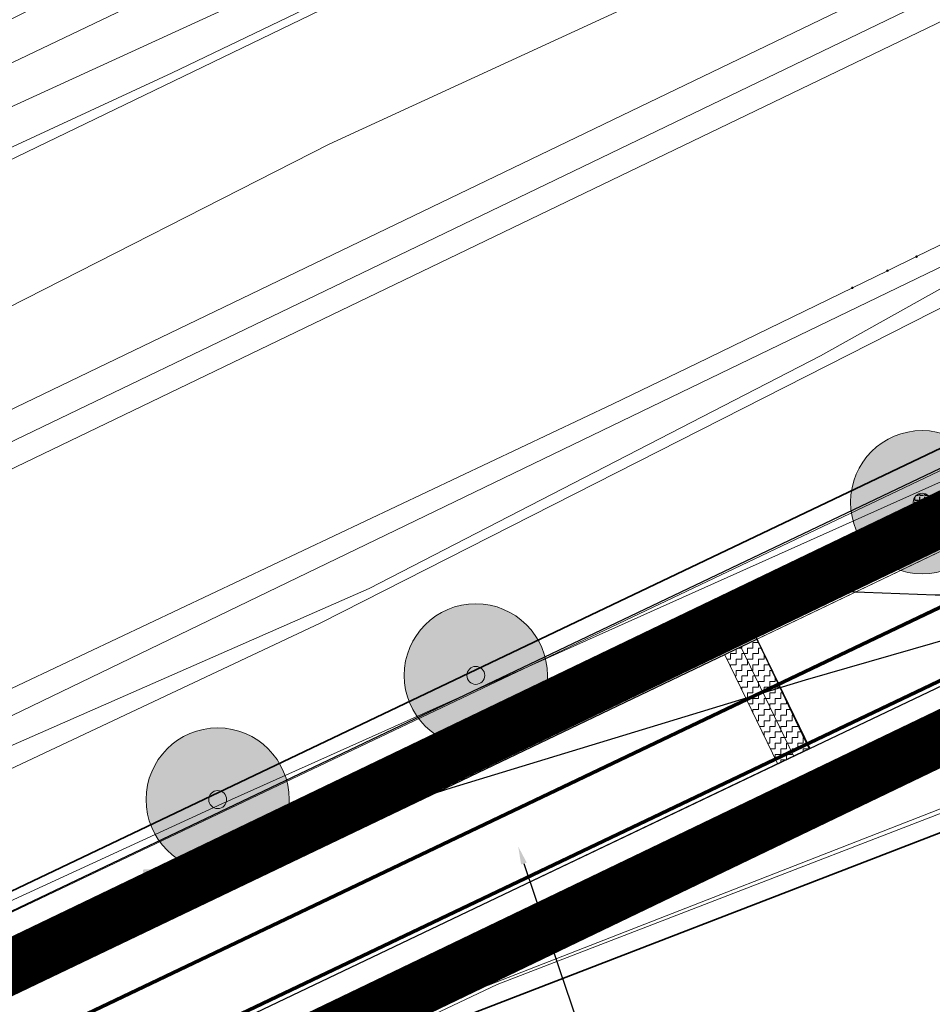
# Model space of a CAD drawing. Header units: metres. Extents: x 163628 to 167855, y 402678 to 405435.
# Tile 204 of 256: x 165143 to 165169, y 403733 to 403761. Entities that reach past the tile are written whole.
import ezdxf
from ezdxf import colors
from ezdxf.entities.mleader import LeaderData, LeaderLine
from ezdxf.math import Vec2, Vec3

# ---------------------------------------------------------------- set-up
doc = ezdxf.new("R2010")
doc.units = ezdxf.units.M
doc.linetypes.add('X-CA190022.004-UO-DWM_Snelfietsroute$0$1-2', pattern=[3, 0, -2, 1])
doc.layers.get('0').update_dxf_attribs({"lineweight": 25})
for name, color, linetype, lineweight in [('X-CA190022.004-UO-BGT_Ondergrond$0$GE_251_SPRTrein_as_Lijn_GEM', 253, 'Continuous', 9), ('X-CA190022.004-UO-BGT_Ondergrond$0$GE_316_WGDFietspad_Vlak_GEM', 253, 'Continuous', 9), ('X-CA190022.004-UO-BGT_Ondergrond$0$GE_367_OWGBerm_groenvoorziening_grasenk_GEM', 253, 'Continuous', 9), ('X-CA190022.004-UO-BGT_Ondergrond$0$GE_471_BTDBouwland_Vlak_GEM', 253, 'Continuous', 9), ('X-CA190022.004-UO-BGT_Ondergrond$0$GE_479_BTDGroenvoorziening_grasenkruida_GEM', 253, 'Continuous', 9), ('X-CA190022.004-UO-BGT_Ondergrond$0$GE_504_WTDWaterloop_sloot_Vlak_GEM', 253, 'Continuous', 9), ('X-CA190022.004-UO-BGT_Ondergrond$0$GE_523_WTDGreppel_drogesloot_Vlak_GEM', 253, 'Continuous', 9), ('X-CA190022.004-UO-BGT_Ondergrond$0$GE_541_OWTOever_slootkant_Vlak_GEM', 253, 'Continuous', 9), ('X-CA190022.004-UO-BGT_Ondergrond$0$GE_835_KSTRioolkast_Punt_GEM', 253, 'Continuous', 9), ('X-CA190022.004-UO-DWM_Beplanting$0$B-WE-GR-BOOM-S AFKOMSTIG UIT BGT', 252, 'Continuous', 0), ('X-CA190022.004-UO-DWM_Beplanting$0$N-GV-GR-BOOM_SOLITAIR-G', 92, 'Continuous', 18), ('X-CA190022.004-UO-DWM_Beplanting$0$N-WE-GR-BOOM-S', 90, 'Continuous', 18), ('X-CA190022.004-UO-DWM_Snelfietsroute$0$B-WE-VH-KANTVERHARDING-G', 125, 'Continuous', 25), ('X-CA190022.004-UO-DWM_Snelfietsroute$0$N-WE-GW-BERM-G', 125, 'Continuous', 25), ('X-CA190022.004-UO-DWM_Snelfietsroute$0$N-WE-VH-KANTVERHARDING-G', 125, 'Continuous', 25), ('X-CA190022.004-UO-DWM_Snelfietsroute$0$N-WE-VH-VERHARDINGS_DEKLAAGVERVANGING-A', 125, 'Continuous', 25), ('X-CA190022.004-UO-DWM_Snelfietsroute$0$N-WE-VW-MARKERING_LANGS_STREEP_12-G', 7, 'X-CA190022.004-UO-DWM_Snelfietsroute$0$1-2', 35), ('X-CA190022.004-UO-DWM_Snelfietsroute$0$N-WE-VW-MARKERING_LANGS_STREEP_DOORGETROKKEN_010-G', 125, 'Continuous', 25), ('X-CA190022.004-UO-DWM_Snelfietsroute$0$V-WE-VH-VERHARDING_ASFALT-A-FREESVAK', 252, 'Continuous', 18), ('X-CA190022.004-UO-DWM_Snelfietsroute$0$V-WE-VH-VERHARDING_ASFALT-FREESVAK', 125, 'Continuous', 18), ('X-CA190022.004-UO-DWM_Snelfietsroute$0$V-WE-VH-VERHARDING_ASFALT_ZAAGSNEDE-G', 1, 'X-CA190022.004-UO-DWM_Snelfietsroute$0$VH-ZAAGSNEDE', 25), ('X-CA190022.004-UO-GZM_Werkgrens_v0.1$0$N-WE-KG-GRENS_SYSTEEMGRENS-G', 7, 'X-CA190022.004-UO-GZM_Werkgrens_v0.1$0$KG-OG', 35), ('X-CA190022.004-UO-KAD_Percelen$0$B-WE-KG-GRENS_PERCEEL-GV', 150, 'Continuous', 9), ('X-CA190022.004-UO-TXT_Tekst 1op200$0$X-XX-AL-T25- LEADER BOVENGRONDSE INFRA', 7, 'Continuous', 25), ('X-CA190022.004-UO-WHM_Riolering gemeente - drukleidingen_v0.1$0$Riool_onder_druk_asbestcement_leidingen_450_hgml', 214, 'X-CA190022.004-UO-WHM_Riolering gemeente - drukleidingen_v0.1$0$1-200 PERSLEIDING', 25), ('X-CA190022.004-UO-WHM_Riolering gemeente - drukleidingen_v0.1$0$Riool_onder_druk_pvc_leidingen_400_hgml', 214, 'X-CA190022.004-UO-WHM_Riolering gemeente - drukleidingen_v0.1$0$1-200 PERSLEIDING', 25)]:
    doc.layers.add(name, color=color, linetype=linetype, lineweight=lineweight)
doc.layers.add('X-CA190022.004-UO-DWM_Beplanting$0$B-WE-GR-BOOM-S AFKOMSTIG UIT BOMENBESTAND GEMEENTE', color=252, linetype='Continuous')
doc.layers.add('X-CA190022.004-UO-DWM_Beplanting$0$N-GV-GR-GRAS-A-200', color=7, linetype='Continuous')
for name, color, linetype, lineweight, transparency in [('X-CA190022.004-UO-KL_Wenstracé_v0.3$0$N-WE-KL-TRACE_WENSTRACE-G 1.5m', 24, 'Continuous', 35, 0.6), ('X-CA190022.004-UO-KLIC$0$B-OI-KL-DATA_KPN_0000546663_VECT_19O042616-G', 42, 'X-CA190022.004-UO-KLIC$0$1-200 TELEFONIE-KPN', 0, 0.25), ('X-CA190022.004-UO-KLIC$0$B-OI-KL-DATA_ZIGGO BV_0000546674_VECT_19O042616-G', 42, 'X-CA190022.004-UO-KLIC$0$1-200 ZIGGO', 0, 0.25), ('X-CA190022.004-UO-KLIC$0$B-WE-KL-ET_MS-G', 42, 'X-CA190022.004-UO-KLIC$0$1-200 MIDDENSPANNING', 0, 0.25), ('X-CA190022.004-UO-KLIC$0$B-WE-KL-ET_MS_HULPSTUK-S', 42, 'X-CA190022.004-UO-KLIC$0$1-200 MIDDENSPANNING', 0, 0.25)]:
    doc.layers.add(name, color=color, linetype=linetype, lineweight=lineweight, transparency=transparency)
doc.styles.add('X-CA190022.004-UO-KLIC$0$NLCS-ISO', font='NLCS-ISO.ttf')
doc.styles.add('X-CA190022.004-UO-TXT_Tekst 1op200$0$NLCS-ISO-M200-T25', font='NLCS-ISO.ttf', dxfattribs={"height": 0.5})
doc.styles.add('X-CA190022.004-UO-WHM_Riolering gemeente - drukleidingen_v0.1$0$NLCS-ISO', font='NLCS-ISO.ttf')
doc.linetypes.add('X-CA190022.004-UO-DWM_Snelfietsroute$0$VH-ZAAGSNEDE', pattern='A,1e-05,-2.54,[181,NLCS.SHX,S=2.54,R=0,X=-2.54,Y=0],-5.08,[181,NLCS.SHX,S=2.54,R=180,X=2.54,Y=0],-2.54', length=10.16001)
doc.linetypes.add('X-CA190022.004-UO-GZM_Werkgrens_v0.1$0$KG-OG', pattern='A,5.5,-1.5,[2,NLCS.SHX,S=0.5,R=0,X=0,Y=0],-1.5', length=8.5)
doc.linetypes.add('X-CA190022.004-UO-KLIC$0$1-200 MIDDENSPANNING', pattern='A,1.5,-0.6,["MS",X-CA190022.004-UO-KLIC$0$NLCS-ISO,S=0.24,R=0,X=-0.5,Y=-0.12],-0.05', length=2.15)
doc.linetypes.add('X-CA190022.004-UO-KLIC$0$1-200 TELEFONIE-KPN', pattern='A,1.5,-0.6,["KPN",X-CA190022.004-UO-KLIC$0$NLCS-ISO,S=0.24,R=0,X=-0.5,Y=-0.12],-0.3', length=2.4)
doc.linetypes.add('X-CA190022.004-UO-KLIC$0$1-200 ZIGGO', pattern='A,1.5,-0.6,["ZIGGO",X-CA190022.004-UO-KLIC$0$NLCS-ISO,S=0.24,R=0,X=-0.5,Y=-0.12],-0.5', length=2.6)
doc.linetypes.add('X-CA190022.004-UO-WHM_Riolering gemeente - drukleidingen_v0.1$0$1-200 PERSLEIDING', pattern='A,1.5,-0.6,["PERS",X-CA190022.004-UO-WHM_Riolering gemeente - drukleidingen_v0.1$0$NLCS-ISO,S=0.24,R=0,X=-0.5,Y=-0.12],-0.65', length=2.75)
pattern_1 = [(0, (0, 0), (0.15625, 0.15625), [0.15625, -0.15625]), (90, (0.15625, 0), (-0.15625, 0.15625), [0.15625, -0.15625])]

# ---------------------------------------------------------------- blocks, each defined once
blk = doc.blocks.new('*U22')
at = {"layer": 'X-CA190022.004-UO-BGT_Ondergrond$0$GE_835_KSTRioolkast_Punt_GEM'}
h = blk.add_hatch(color=40, dxfattribs=at)
edge = h.paths.add_edge_path()
edge.add_spline(control_points=[(-15.8, -13), (-15.8, -15.8), (-13, -15.8)], knot_values=[0, 0, 0, 1, 1, 1], degree=2, periodic=0)
edge.add_line((-13, -15.8), (13, -15.8))
edge.add_spline(control_points=[(13, -15.8), (15.8, -15.8), (15.8, -13)], knot_values=[0, 0, 0, 1, 1, 1], degree=2, periodic=0)
edge.add_line((15.8, -13), (15.8, 13))
edge.add_spline(control_points=[(15.8, 13), (15.8, 15.8), (13.2, 15.8)], knot_values=[0, 0, 0, 1, 1, 1], degree=2, periodic=0)
edge.add_line((13.2, 15.8), (-13, 15.8))
edge.add_spline(control_points=[(-13, 15.8), (-15.8, 15.8), (-15.8, 13)], knot_values=[0, 0, 0, 1, 1, 1], degree=2, periodic=0)
edge.add_line((-15.8, 13), (-15.8, -13))
blk = doc.blocks.new('X-CA190022.004-UO-BGT_Ondergrond$0$IMGEORioolkast')
at = {"layer": 'X-CA190022.004-UO-BGT_Ondergrond$0$GE_835_KSTRioolkast_Punt_GEM'}
h = blk.add_hatch(color=256, dxfattribs=at)
edge = h.paths.add_edge_path()
edge.add_spline(control_points=[(8.9, -11.9), (9.1, -11.9), (9.1, -11.7)], knot_values=[0, 0, 0, 1, 1, 1], degree=2, periodic=0)
edge.add_line((9.1, -11.7), (9.1, 3.6))
edge.add_line((9.1, 3.6), (-9.1, 3.6))
edge.add_line((-9.1, 3.6), (-9.1, -11.7))
edge.add_spline(control_points=[(-9.1, -11.7), (-9, -11.9), (-8.9, -11.9)], knot_values=[0, 0, 0, 1, 1, 1], degree=2, periodic=0)
edge.add_line((-8.9, -11.9), (8.9, -11.9))
edge = h.paths.add_edge_path()
edge.add_line((8.9, 9.2), (-8.9, 9.2))
edge.add_spline(control_points=[(-8.9, 9.2), (-9.1, 9.1), (-9.1, 9)], knot_values=[0, 0, 0, 1, 1, 1], degree=2, periodic=0)
edge.add_line((-9.1, 9), (-9.1, 6.6))
edge.add_spline(control_points=[(-9.1, 6.6), (-9, 6.4), (-8.9, 6.4)], knot_values=[0, 0, 0, 1, 1, 1], degree=2, periodic=0)
edge.add_line((-8.9, 6.4), (8.9, 6.4))
edge.add_spline(control_points=[(8.9, 6.4), (9.1, 6.4), (9.1, 6.6)], knot_values=[0, 0, 0, 1, 1, 1], degree=2, periodic=0)
edge.add_line((9.1, 6.6), (9.1, 9))
edge.add_spline(control_points=[(9.1, 9), (9.1, 9.2), (8.9, 9.2)], knot_values=[0, 0, 0, 1, 1, 1], degree=2, periodic=0)
h = blk.add_hatch(color=256, dxfattribs=at)
edge = h.paths.add_edge_path(flags=0)
edge.add_spline(control_points=[(-7.3, -1.4), (-7.3, -2.4), (-6.1, -2.6)], knot_values=[0, 0, 0, 1, 1, 1], degree=2, periodic=0)
edge.add_spline(control_points=[(-6.1, -2.6), (-4.8, -2.4), (-4.8, -1.5), (-4.8, -0.1), (-6.1, -0.1)], knot_values=[0, 0, 0, 0.5, 0.5, 1, 1, 1], degree=2, periodic=0)
edge.add_spline(control_points=[(-6.1, -0.1), (-7.1, -0.1), (-7.3, -1.3)], knot_values=[0, 0, 0, 1, 1, 1], degree=2, periodic=0)
edge.add_line((-7.3, -1.3), (-7.3, -1.4))
blk.add_blockref('*U22', (0, 0), dxfattribs=at)
blk = doc.blocks.new('X-CA190022.004-UO-KLIC$0$SKL-WTB_HULP_MOF-SO')
at = {"linetype": 'ByBlock', "lineweight": 18}
h = blk.add_hatch(color=0, dxfattribs=at)
h.dxf.hatch_style = 1
h.paths.add_polyline_path([(-0.5625, 0, 1), (0.5625, 0, 1)])
at = {"color": 0, "linetype": 'ByBlock', "lineweight": 18}
blk.add_circle((0, 0), 0.5625, dxfattribs=at)
at = {"color": 0, "linetype": 'ByBlock', "lineweight": 18, "style": 'X-CA190022.004-UO-KLIC$0$NLCS-ISO', "flags": 1}
for tag, p in [('TYPE', (1.5, 0)), ('OMSCHRIJVING', (1.5, -3)), ('LABEL', (1.5, -1.5))]:
    blk.add_attdef(tag, p, '', height=1, dxfattribs=at)
blk = doc.blocks.new('X-CA190022.004-UO-DWM_Beplanting$0$SGR-BOOM_01-SO')
at = {"linetype": 'ByBlock', "lineweight": 18}
h = blk.add_hatch(color=0, dxfattribs=at)
h.dxf.hatch_style = 1
edge = h.paths.add_edge_path()
edge.add_arc((0, 0), 0.25, 0, 360)
at = {"color": 0, "linetype": 'ByBlock', "lineweight": 18}
for radius in [2, 0.25]:
    blk.add_circle((0, 0), radius, dxfattribs=at)
blk = doc.blocks.new('X-CA190022.004-UO-DWM_Beplanting$0$IMGEOBoom')
at = {"transparency": 33554457}
h = blk.add_hatch(color=256, dxfattribs=at)
h.dxf.hatch_style = 1
edge = h.paths.add_edge_path()
edge.add_arc((0, 0), 100, 0, 360)
edge = h.paths.add_edge_path(flags=17)
edge.add_arc((0, 0), 12.5, 0, 360)
h = blk.add_hatch()
h.set_pattern_fill('ANGLE', color=256)
h.set_pattern_definition([(0, (0, 0), (0, 6.985), [5.08, -1.905]), (90, (0, 0), (-6.985, 4e-16), [5.08, -1.905])])
edge = h.paths.add_edge_path(flags=17)
edge.add_arc((0, 0), 12.5, 0, 360)
at = {"layer": 'X-CA190022.004-UO-DWM_Beplanting$0$N-GV-GR-GRAS-A-200'}
h = blk.add_hatch(color=256, dxfattribs=at)
h.dxf.hatch_style = 1
edge = h.paths.add_edge_path(flags=17)
edge.add_arc((0, 0), 12.5, 0, 360)
at = {"xscale": 50, "yscale": 50, "zscale": 50}
blk.add_blockref('X-CA190022.004-UO-DWM_Beplanting$0$SGR-BOOM_01-SO', (0, 0), dxfattribs=at)
blk = doc.blocks.new('X-CA190022.004-UO-DWM_Beplanting$0$sfr nieuwe boom')
at = {"layer": 'X-CA190022.004-UO-DWM_Beplanting$0$N-GV-GR-BOOM_SOLITAIR-G', "transparency": 33554470}
h = blk.add_hatch(color=256, dxfattribs=at)
h.dxf.hatch_style = 1
edge = h.paths.add_edge_path()
edge.add_arc((0, 0), 2, 0, 360)
at = {"layer": 'X-CA190022.004-UO-DWM_Beplanting$0$N-GV-GR-BOOM_SOLITAIR-G'}
h = blk.add_hatch(color=256, dxfattribs=at)
h.dxf.hatch_style = 1
edge = h.paths.add_edge_path()
edge.add_arc((0, 0), 0.25, 0, 360)
for radius in [2, 0.25]:
    blk.add_circle((0, 0), radius, dxfattribs=at)

msp = doc.modelspace()

# ---------------------------------------------------------------- hatches: boundary and pattern name
at = {"layer": 'X-CA190022.004-UO-DWM_Snelfietsroute$0$V-WE-VH-VERHARDING_ASFALT-A-FREESVAK', "ltscale": 0.2}
h = msp.add_hatch(dxfattribs=at)
h.set_pattern_fill('AVH-ASFALT_FREESVAK', color=256, scale=0.1, pattern_type=2)
h.set_pattern_definition(pattern_1)
h.paths.add_polyline_path([(165163.566, 403743.158), (165163.115, 403742.942), (165164.595, 403739.885), (165165.046, 403740.1)])
h = msp.add_hatch(dxfattribs=at)
h.set_pattern_fill('AVH-ASFALT_FREESVAK', color=256, scale=0.1, pattern_type=2)
h.set_pattern_definition(pattern_1)
h.paths.add_polyline_path([(165164.017, 403743.373), (165163.566, 403743.158), (165165.046, 403740.1), (165165.498, 403740.315)])

# ---------------------------------------------------------------- linework, layer by layer
at = {"layer": 'X-CA190022.004-UO-BGT_Ondergrond$0$GE_251_SPRTrein_as_Lijn_GEM'}
for p, q in [((164922.317, 403643.446), (165180.722, 403767.858)), ((165151.959, 403753.103), (165181.248, 403767.216)), ((164922.966, 403642.107), (165181.36, 403766.492)), ((164983.061, 403671.879), (165151.959, 403753.103))]:
    msp.add_line(p, q, dxfattribs=at)
at = {"layer": 'X-CA190022.004-UO-BGT_Ondergrond$0$GE_316_WGDFietspad_Vlak_GEM', "flags": 128}
msp.add_lwpolyline([(165185.719, 403749.815), (165184.231, 403749.24), (165122.291, 403719.73), (165053.915, 403686.762), (165052.461, 403689.781), (165132.711, 403728.4), (165183.831, 403752.85), (165184.537, 403753.109), (165185.821, 403753.58), (165186.921, 403750.28), (165185.719, 403749.815)], dxfattribs=at)
at = {"layer": 'X-CA190022.004-UO-BGT_Ondergrond$0$GE_367_OWGBerm_groenvoorziening_grasenk_GEM', "flags": 128}
for points in [[(165161.529, 403768.369), (165155.232, 403765.22), (165132.241, 403754.234), (165073.645, 403725.95), (165047.443, 403713.633), (165020.847, 403701.185), (164994.729, 403688.867), (164970.544, 403677.232), (164924.828, 403654.961)], [(164932.953, 403634.789), (165023.639, 403678.975), (165070.999, 403701.067), (165132.581, 403730.701), (165170.417, 403748.692), (165184.73, 403756.741), (165185.637, 403754.111), (165184.335, 403753.662), (165184.537, 403753.109)], [(165184.537, 403753.109), (165183.831, 403752.85), (165132.711, 403728.4), (165052.461, 403689.781), (164928.718, 403630.232), (164889.73, 403611.47), (164818.92, 403577.18), (164816.029, 403574.659)], [(165122.937, 403717.713), (165094.402, 403704.045), (165032.278, 403674.165), (165005.531, 403661.522), (164948.23, 403634.27), (164926.832, 403623.885), (164907.381, 403614.3), (164900.508, 403610.843), (164898.003, 403609.583), (164897.083, 403611.142), (164930.224, 403627.122), (165053.915, 403686.762), (165122.291, 403719.73), (165184.231, 403749.24), (165185.719, 403749.815), (165185.922, 403749.29), (165187.126, 403749.813), (165187.419, 403749.59), (165190.069, 403745.923), (165187.491, 403745.125), (165175.482, 403740.948), (165156.764, 403733.73), (165124.503, 403718.459), (165122.937, 403717.713)]]:
    msp.add_lwpolyline(points, dxfattribs=at)
at = {"layer": 'X-CA190022.004-UO-BGT_Ondergrond$0$GE_471_BTDBouwland_Vlak_GEM', "flags": 128}
msp.add_lwpolyline([(164926.832, 403623.885), (164948.23, 403634.27), (165005.531, 403661.522), (165032.278, 403674.165), (165094.402, 403704.045), (165122.937, 403717.713), (165135.997, 403688.925), (165137.32, 403689.851), (165124.503, 403718.459), (165156.764, 403733.73), (165175.482, 403740.948), (165187.491, 403745.125), (165193.408, 403721.084)], dxfattribs=at)
at = {"layer": 'X-CA190022.004-UO-BGT_Ondergrond$0$GE_479_BTDGroenvoorziening_grasenkruida_GEM', "flags": 128}
msp.add_lwpolyline([(165142.593, 403752.369), (165152.071, 403757.191), (165161.607, 403761.585), (165168.572, 403764.795), (165180.341, 403769.32), (165175.251, 403766.89), (165175.461, 403766.52), (165180.027, 403768.68), (165183.301, 403762.34), (165178.531, 403759.99), (165178.711, 403759.59), (165179.499, 403759.977), (165175.248, 403756.565), (165165.796, 403751.286), (165153.183, 403744.785), (165140.863, 403739.379)], dxfattribs=at)
at = {"layer": 'X-CA190022.004-UO-BGT_Ondergrond$0$GE_504_WTDWaterloop_sloot_Vlak_GEM', "flags": 128}
for points in [[(165167.503, 403769.271), (165161.248, 403765.7), (165147.688, 403759.19), (165140.804, 403756.008), (165131.557, 403751.809), (165125.138, 403748.792), (165115.821, 403744.12), (165104.224, 403738.243), (165092.42, 403732.147), (165084.808, 403728.374), (165072.464, 403722.522), (165055.193, 403714.068), (165024.694, 403699.625), (164994.91, 403685.029), (164965.106, 403670.822), (164937.952, 403657.474), (164915.672, 403647.023)], [(164930.609, 403654.853), (164949.825, 403664.161), (164970.968, 403674.744), (164992.634, 403685.045), (165007.925, 403692.712), (165029.413, 403703.083), (165050.813, 403713.044), (165072.086, 403723.231), (165074.965, 403724.325), (165083.958, 403728.526), (165093.377, 403733.191), (165101.32, 403737.341), (165108.822, 403741.16), (165117.578, 403745.508), (165123.12, 403748.508), (165131.347, 403752.61), (165142.128, 403757.751), (165150.086, 403761.401), (165156.3, 403764.371), (165163.809, 403767.877), (165166.86, 403769.322), (165167.503, 403769.271)]]:
    msp.add_lwpolyline(points, dxfattribs=at)
at = {"layer": 'X-CA190022.004-UO-BGT_Ondergrond$0$GE_523_WTDGreppel_drogesloot_Vlak_GEM', "flags": 128}
for points in [[(164928.788, 403636.728), (164947.527, 403646.174), (164964.98, 403654.785), (164980.948, 403662.403), (165001.831, 403672.039), (165024.063, 403683.223), (165040.311, 403690.831), (165057.968, 403699.568), (165073.422, 403707.311), (165091.545, 403716.181), (165105.59, 403722.447), (165111.056, 403725.266), (165126.643, 403733.456), (165140.863, 403739.379), (165153.183, 403744.785), (165165.796, 403751.286), (165175.248, 403756.565), (165179.499, 403759.977), (165183.018, 403761.706), (165184.73, 403756.741)], [(165184.73, 403756.741), (165170.417, 403748.692), (165132.581, 403730.701), (165070.999, 403701.067), (165023.639, 403678.975), (164932.953, 403634.789)]]:
    msp.add_lwpolyline(points, dxfattribs=at)
at = {"layer": 'X-CA190022.004-UO-BGT_Ondergrond$0$GE_541_OWTOever_slootkant_Vlak_GEM', "flags": 128}
for points in [[(165161.529, 403768.369), (165166.86, 403769.322), (165163.809, 403767.877), (165156.3, 403764.371), (165150.086, 403761.401), (165142.128, 403757.751), (165131.347, 403752.61), (165123.12, 403748.508), (165117.578, 403745.508), (165108.822, 403741.16), (165101.32, 403737.341), (165093.377, 403733.191), (165083.958, 403728.526), (165074.965, 403724.325), (165072.086, 403723.231), (165050.813, 403713.044), (165029.413, 403703.083), (165007.925, 403692.712), (164992.634, 403685.045), (164970.968, 403674.744), (164949.825, 403664.161), (164930.609, 403654.853)], [(165055.193, 403714.068), (165072.464, 403722.522), (165084.808, 403728.374), (165092.42, 403732.147), (165104.224, 403738.243), (165115.821, 403744.12), (165125.138, 403748.792), (165131.557, 403751.809), (165140.804, 403756.008), (165147.688, 403759.19), (165161.248, 403765.7), (165167.503, 403769.271), (165161.607, 403761.585), (165152.071, 403757.191), (165142.593, 403752.369), (165125.567, 403744.508), (165117.741, 403740.649), (165109.314, 403736.957), (165095.414, 403730.337), (165083.803, 403724.414), (165073.461, 403719.992), (165047.313, 403707.351)], [(164924.828, 403654.961), (164970.544, 403677.232), (164994.729, 403688.867), (165020.847, 403701.185), (165047.443, 403713.633), (165073.645, 403725.95), (165132.241, 403754.234), (165155.232, 403765.22), (165161.529, 403768.369)]]:
    msp.add_lwpolyline(points, dxfattribs=at)
at = {"layer": 'X-CA190022.004-UO-DWM_Snelfietsroute$0$B-WE-VH-KANTVERHARDING-G', "flags": 128}
for points in [[(164822.317, 403578.825), (164825.13, 403580.187), (164889.73, 403611.47), (164928.718, 403630.232), (165052.461, 403689.781), (165132.711, 403728.4), (165164.017, 403743.373)], [(165165.498, 403740.315), (165122.291, 403719.73), (165053.915, 403686.762), (164930.224, 403627.122), (164897.083, 403611.142), (164823.78, 403575.798)]]:
    msp.add_lwpolyline(points, dxfattribs=at)
at = {"layer": 'X-CA190022.004-UO-DWM_Snelfietsroute$0$N-WE-GW-BERM-G', "flags": 128}
for points in [[(164803.319, 403564.007), (164805.339, 403565.519, 0.087199), (164810.434, 403570.944, -0.136189), (164821.894, 403580.995), (164894.694, 403616.096), (164927.835, 403632.076), (165051.526, 403691.716), (165119.914, 403724.69), (165177.266, 403752.014, -0.027628), (165180.178, 403753.209), (165185.509, 403754.477)], [(164807.522, 403558.409), (164809.535, 403559.916, 0.087199), (164816.289, 403567.107, -0.136189), (164824.934, 403574.689), (164897.734, 403609.791), (164930.876, 403625.771), (165054.566, 403685.411), (165122.939, 403718.377), (165180.277, 403745.695, -0.027628), (165182.474, 403746.596), (165187.245, 403749.496)]]:
    msp.add_lwpolyline(points, format="xyb", dxfattribs=at)
at = {"layer": 'X-CA190022.004-UO-DWM_Snelfietsroute$0$N-WE-VH-KANTVERHARDING-G', "flags": 128}
for points in [[(164809.216, 403566.982, 0.043517), (164811.688, 403570.122, -0.136189), (164822.545, 403579.644), (164895.346, 403614.745), (164928.487, 403630.725), (165052.178, 403690.365), (165120.562, 403723.337), (165177.912, 403750.66, -0.027628), (165180.67, 403751.792), (165185.737, 403753.551)], [(165165.479, 403740.306), (165179.632, 403747.049, -0.027628), (165181.982, 403748.013), (165187.049, 403749.772)]]:
    msp.add_lwpolyline(points, format="xyb", dxfattribs=at)
at = {"layer": 'X-CA190022.004-UO-DWM_Snelfietsroute$0$N-WE-VH-VERHARDINGS_DEKLAAGVERVANGING-A', "flags": 128}
msp.add_lwpolyline([(165163.758, 403743.917), (165165.479, 403740.306)], dxfattribs=at)
at = {"layer": 'X-CA190022.004-UO-DWM_Snelfietsroute$0$N-WE-VW-MARKERING_LANGS_STREEP_12-G', "linetype": 'X-CA190022.004-UO-DWM_Snelfietsroute$0$1-2', "const_width": 0.1, "flags": 128}
msp.add_lwpolyline([(164831.945, 403581.956), (164896.214, 403612.944), (164929.355, 403628.924), (165053.046, 403688.564), (165121.427, 403721.534), (165178.772, 403748.854, -0.027628), (165181.326, 403749.902), (165186.393, 403751.662)], format="xyb", dxfattribs=at)
at = {"layer": 'X-CA190022.004-UO-DWM_Snelfietsroute$0$N-WE-VW-MARKERING_LANGS_STREEP_DOORGETROKKEN_010-G', "const_width": 0.1, "flags": 128}
for points in [[(164809.326, 403566.88, 0.043517), (164811.814, 403570.04, -0.136189), (164822.61, 403579.508), (164895.411, 403614.61), (164928.552, 403630.59), (165052.243, 403690.23), (165120.627, 403723.202), (165177.976, 403750.525, -0.027628), (165180.719, 403751.65), (165185.787, 403753.409)], [(164812.023, 403564.347, 0.043517), (164814.909, 403568.012, -0.136189), (164824.217, 403576.176), (164897.018, 403611.277), (164930.159, 403627.257), (165053.85, 403686.897), (165122.226, 403719.865), (165179.567, 403747.184, -0.027628), (165181.933, 403748.155), (165187, 403749.914)]]:
    msp.add_lwpolyline(points, format="xyb", dxfattribs=at)
at = {"layer": 'X-CA190022.004-UO-DWM_Snelfietsroute$0$V-WE-VH-VERHARDING_ASFALT-FREESVAK', "ltscale": 0.2, "flags": 128}
for points in [[(165163.567, 403743.156), (165165.048, 403740.097)], [(165163.117, 403742.938), (165164.598, 403739.879)]]:
    msp.add_lwpolyline(points, dxfattribs=at)
at = {"layer": 'X-CA190022.004-UO-DWM_Snelfietsroute$0$V-WE-VH-VERHARDING_ASFALT_ZAAGSNEDE-G', "ltscale": 0.02, "flags": 128}
msp.add_lwpolyline([(165164.017, 403743.373), (165165.498, 403740.315)], dxfattribs=at)
at = {"layer": 'X-CA190022.004-UO-GZM_Werkgrens_v0.1$0$N-WE-KG-GRENS_SYSTEEMGRENS-G', "ltscale": 0.2, "flags": 128}
msp.add_lwpolyline([(164202.447, 403276.261, -0.007014), (164204.684, 403278.194), (164207.732, 403280.631), (164216.351, 403287.471), (164219.004, 403289.434), (164219.375, 403289.729), (164237.184, 403303.185), (164244.587, 403308.605), (164248.73, 403311.638), (164253.977, 403315.367), (164261.175, 403320.48), (164269.682, 403326.324), (164277.478, 403331.538), (164300.139, 403346.153), (164322.964, 403359.926), (164334.073, 403366.292), (164351.665, 403375.797), (164373.742, 403387.55), (164399.95, 403400.464), (164429.28, 403414.743), (164430.124, 403415.141), (164430.948, 403415.506), (164431.777, 403415.846), (164432.615, 403416.161), (164433.462, 403416.453), (164434.316, 403416.72), (164435.176, 403416.962), (164436.043, 403417.179), (164436.306, 403417.259, -0.099821), (164451.982, 403417.179, 0.131087), (164471.53, 403420.948), (164482.533, 403426.243), (164490.693, 403418.8), (164492.586, 403419.707), (164495.404, 403416.53, -0.0101), (164498.074, 403413.536), (164499.385, 403412.005), (164502.276, 403408.653), (164509.274, 403412.948), (164511.768, 403416.461), (164509.186, 403420.201, -0.175036), (164509.321, 403422.135, -0.180129), (164510.517, 403423.431), (164518.825, 403427.315), (164545.03, 403439.927), (164571.695, 403452.754), (164577.955, 403456.064), (164591.472, 403464.142), (164595.446, 403466.159), (164599.431, 403468.182), (164600.854, 403468.863), (164605.94, 403471.242), (164622.016, 403477.758), (164627.273, 403479.889), (164631.947, 403481.905), (164633.267, 403482.539, 0.084778), (164642.609, 403485.38), (164759.332, 403541.386), (164770.974, 403544.815), (164773.272, 403545.397), (164787.887, 403542.29), (164789.899, 403542.38), (164793.252, 403543.048), (164800.24, 403546.814), (164803.671, 403549.366), (164804.774, 403550.36), (164806.983, 403547.387), (164807.907, 403546.199), (164811.87, 403549.281), (164810.953, 403550.46), (164809.512, 403552.406), (164808.343, 403553.575), (164810.024, 403555.089), (164807.827, 403558.012), (164809.834, 403559.516, 0.087199), (164816.707, 403566.833, -0.136189), (164825.151, 403574.239), (164897.952, 403609.34), (164931.093, 403625.32), (165054.784, 403684.96), (165123.155, 403717.926), (165148.566, 403730.033), (165175.654, 403740.478), (165188.146, 403744.824), (165187.632, 403748.092), (165185.258, 403754.932), (165180.038, 403753.689, 0.027846), (165177.051, 403752.466), (165119.698, 403725.141), (165051.309, 403692.167), (164927.618, 403632.527), (164894.477, 403616.547), (164821.676, 403581.445, 0.136189), (164810.016, 403571.218, -0.087199), (164805.039, 403565.919), (164803.02, 403564.408), (164799.415, 403569.204), (164798.615, 403568.604), (164797.815, 403568.006), (164797.216, 403568.806), (164793.371, 403565.926), (164793.97, 403565.126), (164792.376, 403563.932), (164795.885, 403559.064, -0.201548), (164780.097, 403554.057, 0.075656), (164771.169, 403553.982, -0.009755), (164764.075, 403552.536), (164754.286, 403547.799), (164747.474, 403544.606), (164708.34, 403525.583), (164686.218, 403515.365), (164675.148, 403509.865), (164663.524, 403504.258), (164644.327, 403495.071), (164639.493, 403492.723), (164638.201, 403492.127, -0.201818), (164621.846, 403491.8, 0.209498), (164598.58, 403490.973), (164556.157, 403470.566), (164536.299, 403461.008), (164516.318, 403451.408), (164508.232, 403447.512), (164500.187, 403443.642), (164497.203, 403443.008), (164495.09, 403442.274, 0.130794), (164492.913, 403444.811), (164488.435, 403447.885), (164494.899, 403449.835), (164490.315, 403452.233), (164484.484, 403450.597, -0.076427), (164479.748, 403454.723), (164478.799, 403455.857), (164474.918, 403452.962), (164457.343, 403473.566), (164451.257, 403468.374), (164465.519, 403451.653, -0.484297), (164464.817, 403448.113), (164461.416, 403446.394), (164463.893, 403441.77), (164464.916, 403439.614), (164433.017, 403424.683, 0.05166), (164425.3, 403421.703), (164396.431, 403407.648), (164370.094, 403394.67), (164347.884, 403382.848), (164330.182, 403373.283), (164318.908, 403366.822), (164295.903, 403352.941), (164273.086, 403338.225), (164265.193, 403332.947), (164256.594, 403327.039), (164249.344, 403321.888), (164244.05, 403318.127), (164239.86, 403315.06), (164232.409, 403309.604), (164214.476, 403296.054), (164201.289, 403285.589, 0.012131), (164197.414, 403282.357)], format="xyb", close=True, dxfattribs=at)
at = {"layer": 'X-CA190022.004-UO-KAD_Percelen$0$B-WE-KG-GRENS_PERCEEL-GV', "flags": 128}
for points in [[(164885.502, 403637.729), (164887.38, 403633.726), (164927.988, 403653.361), (165072.609, 403722.691), (165178.044, 403773.604), (165178.874, 403771.886), (165197.597, 403780.936), (165196.768, 403782.65), (165198.984, 403783.721), (165197.616, 403787.482), (165175.883, 403776.785), (165100.661, 403739.758), (165025.211, 403704.052), (164951.691, 403669.132)], [(164887.38, 403633.726), (164893.326, 403621.049), (164934.06, 403640.745), (165078.673, 403710.073), (165184.133, 403761.004), (165184.269, 403760.722), (165202.993, 403769.772), (165202.86, 403770.048), (165203.794, 403770.499), (165198.984, 403783.721), (165196.768, 403782.65), (165197.597, 403780.936), (165178.874, 403771.886), (165178.044, 403773.604), (165072.609, 403722.691), (164927.988, 403653.361)], [(164893.326, 403621.049), (164894.973, 403617.537), (164934.976, 403636.621), (164979.678, 403658.296), (165027.357, 403681.153), (165069.929, 403701.778), (165110.237, 403720.92), (165149.076, 403738.774), (165179.629, 403752.458), (165184.131, 403754.492), (165206.02, 403764.38), (165203.794, 403770.499), (165202.86, 403770.048), (165202.993, 403769.772), (165184.269, 403760.722), (165184.133, 403761.004), (165078.673, 403710.073), (164934.06, 403640.745)], [(164894.973, 403617.537), (164900.08, 403610.457), (165123.49, 403718.122), (165153.465, 403732.522), (165174.034, 403740.54), (165187.387, 403745.159), (165184.131, 403754.492), (165179.629, 403752.458), (165149.076, 403738.774), (165110.237, 403720.92), (165069.929, 403701.778), (165027.357, 403681.153), (164979.678, 403658.296), (164934.976, 403636.621)]]:
    msp.add_lwpolyline(points, close=True, dxfattribs=at)
msp.add_lwpolyline([(165190.31, 403735.894), (165187.387, 403745.159), (165174.034, 403740.54), (165153.465, 403732.522), (165123.49, 403718.122), (165130.463, 403701.225), (165143.28, 403674.542), (165051.478, 403636.914), (165052.972, 403608.453)], dxfattribs=at)
at = {"layer": 'X-CA190022.004-UO-KL_Wenstracé_v0.3$0$N-WE-KL-TRACE_WENSTRACE-G 1.5m', "lineweight": 18, "ltscale": 0.2, "const_width": 1.5}
for points in [[(164803.14, 403562.936), (164805.788, 403564.919, 0.080818), (164810.746, 403570.065, -0.128794), (164821.418, 403579.223), (164890.74, 403612.966, -0.001476), (164943.908, 403638.652), (165110.153, 403718.363, 0.00021), (165117.714, 403721.992), (165181.815, 403752.793, -0.028459), (165184.733, 403753.996), (165185.575, 403754.289)], [(164806.445, 403558.539), (164809.085, 403560.516, 0.080818), (164815.268, 403566.935, -0.128794), (164823.826, 403574.278), (164893.148, 403608.021, -0.001476), (164946.286, 403633.693), (165112.531, 403713.403, 0.00021), (165120.096, 403717.035), (165184.197, 403747.836, -0.028459), (165186.536, 403748.8), (165187.385, 403749.095)]]:
    msp.add_lwpolyline(points, format="xyb", dxfattribs=at)
at = {"layer": 'X-CA190022.004-UO-KLIC$0$B-OI-KL-DATA_KPN_0000546663_VECT_19O042616-G', "flags": 128}
msp.add_lwpolyline([(165202.5, 403766.5), (165180.5, 403755.5), (165174.833, 403755.5), (165174.167, 403755.167), (165151.833, 403743.833), (165111.5, 403724.833), (165066.833, 403704.167), (165052.833, 403697.167), (164830.833, 403589.833), (164802.167, 403576.167), (164800.833, 403576.167)], dxfattribs=at)
at = {"layer": 'X-CA190022.004-UO-KLIC$0$B-OI-KL-DATA_ZIGGO BV_0000546674_VECT_19O042616-G', "flags": 128}
msp.add_lwpolyline([(165183.167, 403752.167), (165181.833, 403752.167), (165177.5, 403750.167), (165066.833, 403697.5), (165031.5, 403680.167), (164863.167, 403598.833), (164841.833, 403588.833), (164825.5, 403581.5), (164822.5, 403579.833), (164818.5, 403577.167), (164814.833, 403573.5), (164813.167, 403571.167), (164810.167, 403563.5), (164809.167, 403561.833), (164807.833, 403560.167), (164806.167, 403559.167), (164805.5, 403559.167)], dxfattribs=at)
at = {"layer": 'X-CA190022.004-UO-KLIC$0$B-WE-KL-ET_MS-G', "linetype": 'X-CA190022.004-UO-KLIC$0$1-200 MIDDENSPANNING'}
for points in [[(165189.787, 403734.487), (165187.977, 403740.015), (165186.218, 403745.387), (165185.902, 403746.353), (165185.578, 403747.293), (165184.747, 403749.705), (165184.736, 403749.736), (165184.64, 403750.015), (165183.594, 403753.041), (165182.764, 403754.623), (165181.475, 403755.196), (165181.245, 403755.11), (165180.404, 403754.686), (165178.854, 403753.904), (165178.564, 403753.885), (165178.349, 403754.08), (165176.815, 403757.402), (165176.463, 403757.724), (165175.986, 403757.699), (165174.771, 403757.109), (165173.532, 403756.508), (165172.337, 403755.928), (165168.478, 403754.055), (165167.664, 403753.66)], [(165168.478, 403754.055), (165172.337, 403755.928), (165173.532, 403756.508), (165174.771, 403757.109), (165175.986, 403757.699), (165176.463, 403757.724), (165176.815, 403757.402), (165178.349, 403754.08), (165178.564, 403753.885), (165178.854, 403753.904), (165180.404, 403754.686), (165181.245, 403755.11), (165181.475, 403755.196), (165182.764, 403754.623), (165183.594, 403753.041), (165184.64, 403750.015), (165184.736, 403749.736), (165184.747, 403749.705), (165185.578, 403747.293), (165185.902, 403746.353), (165186.218, 403745.387), (165187.977, 403740.015), (165189.787, 403734.487)], [(164876.381, 403613.862), (164917.018, 403633.418), (164973.096, 403660.405), (165006.05, 403676.264), (165031.814, 403688.668), (165108.041, 403725.367), (165160.002, 403749.94), (165162.338, 403751.074), (165166.684, 403753.184), (165167.664, 403753.66), (165168.478, 403754.055), (165172.337, 403755.928), (165173.532, 403756.508), (165174.771, 403757.109)], [(165172.337, 403755.928), (165168.478, 403754.055), (165167.664, 403753.66), (165166.684, 403753.184), (165162.338, 403751.074), (165160.002, 403749.94), (165108.041, 403725.367)], [(165172.337, 403755.928), (165168.478, 403754.055), (165167.664, 403753.66), (165166.684, 403753.184), (165162.338, 403751.074), (165160.002, 403749.94), (165108.041, 403725.367)], [(165108.041, 403725.367), (165160.002, 403749.94), (165162.338, 403751.074), (165166.684, 403753.184), (165167.664, 403753.66), (165168.478, 403754.055), (165172.337, 403755.928)], [(165172.337, 403755.928), (165168.478, 403754.055), (165167.664, 403753.66), (165166.684, 403753.184)], [(165168.478, 403754.055), (165167.664, 403753.66), (165166.684, 403753.184), (165162.338, 403751.074), (165160.002, 403749.94), (165108.041, 403725.367), (165031.814, 403688.668), (165006.05, 403676.264), (164973.096, 403660.405), (164917.018, 403633.418)], [(165168.478, 403754.055), (165167.664, 403753.66), (165166.684, 403753.184), (165162.338, 403751.074), (165160.002, 403749.94), (165108.041, 403725.367), (165031.814, 403688.668), (165006.05, 403676.264), (164973.096, 403660.405), (164917.018, 403633.418)], [(164917.018, 403633.418), (164973.096, 403660.405), (165006.05, 403676.264), (165031.814, 403688.668), (165108.041, 403725.367), (165160.002, 403749.94), (165162.338, 403751.074), (165166.684, 403753.184), (165167.664, 403753.66)], [(164917.018, 403633.418), (164973.096, 403660.405), (165006.05, 403676.264), (165031.814, 403688.668), (165108.041, 403725.367), (165160.002, 403749.94), (165162.338, 403751.074), (165166.684, 403753.184)]]:
    msp.add_lwpolyline(points, dxfattribs=at)
at = {"layer": 'X-CA190022.004-UO-WHM_Riolering gemeente - drukleidingen_v0.1$0$Riool_onder_druk_asbestcement_leidingen_450_hgml', "flags": 128}
msp.add_lwpolyline([(164813.584, 403558.944), (164814.128, 403566.048), (164814.704, 403568.352), (164815.104, 403570.144), (164815.456, 403571.872), (164816.576, 403573.088), (164828.224, 403581.824), (164832.944, 403585.184), (164847.568, 403592.384), (164899.392, 403617.984), (164916.704, 403626.528), (164939.712, 403637.568), (164958.704, 403646.976), (164976.016, 403655.296), (165007.456, 403670.272), (165028.672, 403680.896), (165081.664, 403706.144), (165110.96, 403719.424), (165124.224, 403725.28), (165144.064, 403734.56), (165150.816, 403737.728), (165155.504, 403739.232), (165165.376, 403742.24), (165170.16, 403743.616)], dxfattribs=at)
at = {"layer": 'X-CA190022.004-UO-WHM_Riolering gemeente - drukleidingen_v0.1$0$Riool_onder_druk_pvc_leidingen_400_hgml', "flags": 128}
for points in [[(165166.528, 403744.704), (165168.992, 403744.608), (165175.28, 403744.608), (165183.344, 403744.608), (165188.496, 403746.24), (165189.536, 403746.496), (165191.744, 403747.296), (165205.024, 403752.256), (165207.648, 403753.216), (165209.552, 403753.952), (165210.976, 403754.752), (165213.632, 403756.064), (165217.536, 403757.984), (165256.784, 403777.12), (165326.016, 403810.912), (165391.888, 403843.04), (165425.184, 403859.296), (165470.064, 403881.216), (165482.096, 403887.072), (165483.696, 403887.84), (165483.808, 403887.936), (165483.904, 403888.032), (165483.936, 403888.096), (165483.984, 403888.256), (165483.984, 403888.416), (165483.968, 403888.544), (165483.392, 403889.76), (165482.976, 403891.744), (165482.784, 403892.736), (165482.528, 403893.952), (165479.776, 403899.648), (165478.256, 403902.816), (165473.088, 403913.536), (165469.136, 403921.76), (165466.096, 403928.032), (165466.016, 403928.224), (165466, 403928.32), (165466, 403928.48), (165466.032, 403928.576), (165466.112, 403928.704), (165466.224, 403928.832), (165466.4, 403928.928), (165466.816, 403929.152), (165474.512, 403932.864), (165482.72, 403936.384), (165488.784, 403938.976), (165491.696, 403940.224), (165492.944, 403940.736), (165493.488, 403941.088), (165494.368, 403941.984), (165494.576, 403942.208), (165494.736, 403942.336), (165495.008, 403942.496), (165495.168, 403942.56), (165495.44, 403942.624), (165495.664, 403942.592), (165495.904, 403942.56), (165496.24, 403942.464), (165496.592, 403942.208), (165497.344, 403941.44), (165498.544, 403940.224), (165501.984, 403941.6)], [(164940.448, 403636.512), (164975.488, 403653.408), (165007.712, 403668.832), (165041.376, 403684.832), (165082.448, 403704.608), (165124.304, 403725.216), (165125.424, 403725.696), (165127.296, 403726.528), (165150.832, 403737.248), (165152.464, 403737.984), (165159.024, 403741.088), (165166.528, 403744.704)]]:
    msp.add_lwpolyline(points, dxfattribs=at)

# ---------------------------------------------------------------- block references
at = {"layer": 'X-CA190022.004-UO-BGT_Ondergrond$0$GE_835_KSTRioolkast_Punt_GEM', "xscale": 0.02, "yscale": 0.02, "zscale": 0.02}
msp.add_blockref('X-CA190022.004-UO-BGT_Ondergrond$0$IMGEORioolkast', (165147.184, 403736.631), dxfattribs=at)
at = {"layer": 'X-CA190022.004-UO-DWM_Beplanting$0$B-WE-GR-BOOM-S AFKOMSTIG UIT BGT', "xscale": 0.02, "yscale": 0.02, "zscale": 0.02}
msp.add_blockref('X-CA190022.004-UO-DWM_Beplanting$0$IMGEOBoom', (165168.633, 403747.197), dxfattribs=at)
at = {"layer": 'X-CA190022.004-UO-DWM_Beplanting$0$B-WE-GR-BOOM-S AFKOMSTIG UIT BOMENBESTAND GEMEENTE', "xscale": 0.02, "yscale": 0.02, "zscale": 0.02}
msp.add_blockref('X-CA190022.004-UO-DWM_Beplanting$0$IMGEOBoom', (165168.633, 403747.197), dxfattribs=at)
at = {"layer": 'X-CA190022.004-UO-DWM_Beplanting$0$N-WE-GR-BOOM-S', "rotation": 153.3819523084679}
for p in [(165156.165, 403742.361), (165148.956, 403738.893)]:
    msp.add_blockref('X-CA190022.004-UO-DWM_Beplanting$0$sfr nieuwe boom', p, dxfattribs=at)
at = {"layer": 'X-CA190022.004-UO-KLIC$0$B-WE-KL-ET_MS_HULPSTUK-S', "xscale": 0.04, "yscale": 0.04, "zscale": 0.2}
for p in [(165168.478, 403754.055), (165168.478, 403754.055), (165167.664, 403753.66), (165166.684, 403753.184)]:
    msp.add_blockref('X-CA190022.004-UO-KLIC$0$SKL-WTB_HULP_MOF-SO', p, dxfattribs=at)

# ---------------------------------------------------------------- next in the draw order: leaders
at = {"layer": 'X-CA190022.004-UO-TXT_Tekst 1op200$0$X-XX-AL-T25- LEADER BOVENGRONDSE INFRA'}
ml = msp.add_multileader_mtext('Standard', dxfattribs=at)
ml.set_content('\\A1;Bestaand fietspad voorzien\\Pvan nieuwe rode deklaag en verbreden tot 4m.', color=256, style='X-CA190022.004-UO-TXT_Tekst 1op200$0$NLCS-ISO-M200-T25')
ml.set_leader_properties(color=256, linetype='ByLayer', lineweight=-1)
ml.build(insert=Vec2(0, 0))
ml.multileader.update_dxf_attribs({"text_left_attachment_type": 5, "text_right_attachment_type": 5, "dogleg_length": 0.5, "arrow_head_size": 0.5})
ctx = ml.context
ctx.base_point, ctx.char_height, ctx.arrow_head_size, ctx.landing_gap_size, ctx.plane_origin, ctx.plane_x_axis, ctx.plane_y_axis = Vec3(165150.679, 403728.07), 0.5, 0.5, 0.18, Vec3(165173.009, 403722.679), Vec3(0.946311, 0.323257), Vec3(-0.323257, 0.946311)
ctx.left_attachment, ctx.right_attachment = 5, 5
notes = []
notes.append((ctx, [(0, (1, 1, 0), (165159.536, 403731.096), (-0.946311, -0.323257), 0.5, [(0, [(165157.35, 403737.582)], 0, [])])]))
ctx.mtext.insert, ctx.mtext.text_direction, ctx.mtext.rotation, ctx.mtext.width, ctx.mtext.flow_direction = Vec3(165150.116, 403730.273), Vec3(0.946311, 0.323257), 0.329169, 9.50146, 5
ctx.mtext.has_bg_fill, ctx.mtext.bg_color, ctx.mtext.bg_scale_factor, ctx.mtext.bg_transparency, ctx.mtext.use_window_bg_color = 1, -1027028792, 1.5, 0, 1
for ctx, leaders in notes:
    for number, flags, end, landing, length, lines in leaders:
        leader = LeaderData()
        leader.index, (leader.has_last_leader_line, leader.has_dogleg_vector, leader.attachment_direction) = number, flags
        leader.last_leader_point, leader.dogleg_vector, leader.dogleg_length = Vec3(end), Vec3(landing), length
        for number, points, colour, breaks in lines:
            line = LeaderLine()
            line.index, line.vertices, line.color, line.breaks = number, Vec3.list(points), colors.encode_raw_color(colour), breaks
            leader.lines.append(line)
        ctx.leaders.append(leader)

doc.saveas('drawing.dxf')
